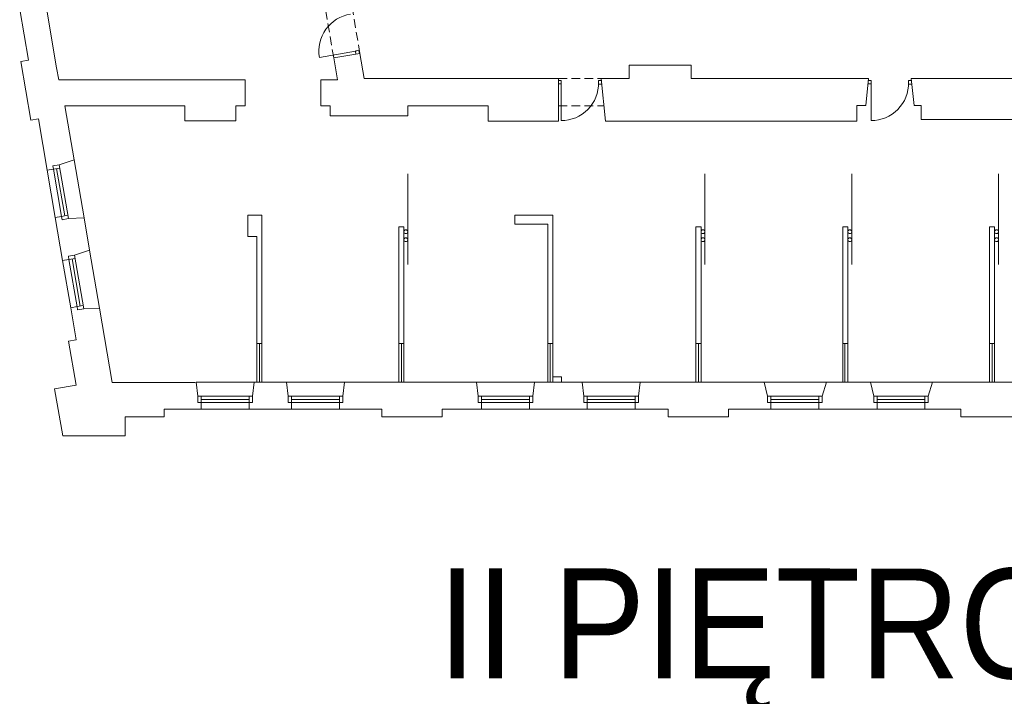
# Model space of a CAD drawing. Header units: centimetres. Extents: x 695802 to 711011, y 25963 to 44188.
# Tile 100 of 157: x 710673 to 710788, y 36003 to 36082. Entities that reach past the tile are written whole.
import ezdxf

# ---------------------------------------------------------------- set-up
doc = ezdxf.new("R2010")
doc.units = ezdxf.units.CM
doc.linetypes.add('DASHED', pattern=[19.05, 12.7, -6.35])
for name, color, linetype, lineweight in [('Drzwi i okna', 51, 'Continuous', 9), ('Opis', 102, 'Continuous', 9), ('Przekrojowa', 253, 'Continuous', 25), ('Ramka', 255, 'Continuous', 9), ('Widokowa', 140, 'Continuous', 9)]:
    doc.layers.add(name, color=color, linetype=linetype, lineweight=lineweight)
doc.styles.add('ARIELCE', font='arial.ttf', dxfattribs={"width": 0.9})

# ---------------------------------------------------------------- blocks, each defined once
blk = doc.blocks.new('zw$2918')
at = {"layer": 'Drzwi i okna', "color": 0, "lineweight": 0}
for p, q in [((1374.5, -3200.2), (1290.3, -3215.2)), ((1373.5, -3200.3), (1382.3, -3198.7)), ((1375.7, -3207.2), (1374.5, -3200.2)), ((1382.3, -3198.7), (1383.6, -3205.9)), ((1855.3, -3269), (1848.8, -3269)), ((1848.8, -3277), (1855.3, -3277)), ((1855.3, -3277), (1855.1, -3362.5)), ((1855.3, -3278), (1855.3, -3269)), ((1942.2, -3278.2), (1942.2, -3269.2)), ((1942.2, -3269.2), (1948.8, -3269.2)), ((1942.2, -3277.2), (1950.1, -3277.2)), ((2571.6, -3277), (2579.4, -3277)), ((2579.4, -3269), (2572.9, -3269)), ((2579.4, -3277), (2579.3, -3362.5)), ((2579.4, -3278), (2579.4, -3269)), ((2666.3, -3278.2), (2666.3, -3269.2)), ((2666.3, -3269.2), (2672.9, -3269.2)), ((2666.3, -3277.2), (2674.2, -3277.2))]:
    blk.add_line(p, q, dxfattribs=at)
at = {"layer": 'Drzwi i okna', "color": 0, "lineweight": 0, "ltscale": 1.6}
for centre, start, end in [((1375.7, -3199.7), 98.6519, 190.2626), ((1855.5, -3275.8), 269.7794, 1.39), ((2579.6, -3275.8), 269.7794, 1.39)]:
    blk.add_arc(centre, 86.7, start, end, dxfattribs=at)
at = {"layer": 'Drzwi i okna', "color": 0, "lineweight": 0}
for centre, start, end in [((1364.1, -3122.6), 278.4889, 281.7875), ((1933.4, -3273.7), 178.2545, 181.5531), ((2657.5, -3273.7), 178.2545, 181.5531)]:
    blk.add_arc(centre, 78.2, start, end, dxfattribs=at)
at = {"layer": 'Przekrojowa', "color": 0, "lineweight": 0, "ltscale": 1.6}
for p, q in [((610.4, -3221.4), (590.2, -3103.1)), ((653.3, -3104.3), (676.4, -3239.5)), ((1384.9, -3205.7), (1323.8, -3216.1)), ((1323.8, -3216.1), (1332.6, -3267.4)), ((1384.9, -3205.7), (1394.9, -3264.1)), ((610.4, -3221.4), (592.7, -3224.4)), ((616.1, -3361.4), (592.7, -3224.4)), ((681.2, -3267.4), (676.4, -3239.5)), ((2158.9, -3232.8), (2013.9, -3232.8)), ((2013.9, -3232.8), (2013.9, -3264.1)), ((2158.9, -3264.1), (2158.9, -3232.8)), ((1394.9, -3264.1), (1848.8, -3264.1)), ((1848.8, -3264.1), (1848.8, -3328.1)), ((2013.9, -3264.1), (1948.8, -3264.1)), ((1948.8, -3264.3), (1958.7, -3363.7)), ((2158.9, -3264.1), (2572.9, -3264.1)), ((2572.9, -3264.1), (2566.6, -3327.7)), ((2672.9, -3264.1), (3384.5, -3264.1)), ((2672.9, -3264.1), (2679.3, -3327.7)), ((1116.8, -3267.4), (681.2, -3267.4)), ((1116.8, -3328.1), (1116.8, -3267.4)), ((1332.6, -3267.4), (1293.8, -3267.4)), ((1293.8, -3328.1), (1293.8, -3267.4)), ((717.2, -3454.7), (695.6, -3328.1)), ((975.8, -3328.1), (695.6, -3328.1)), ((975.8, -3363.1), (975.8, -3328.1)), ((1116.8, -3328.1), (1094.8, -3328.1)), ((1094.8, -3328.1), (1094.8, -3363.1)), ((1315.8, -3328.1), (1293.8, -3328.1)), ((1315.8, -3351.7), (1315.8, -3328.1)), ((1684.8, -3328.1), (1496.8, -3328.1)), ((1496.8, -3328.1), (1496.8, -3351.7)), ((1684.8, -3363.7), (1684.8, -3328.1)), ((1848.8, -3328.1), (1848.8, -3363.7)), ((2566.6, -3327.7), (2545.9, -3327.7)), ((2545.9, -3327.7), (2545.9, -3363.7)), ((2679.3, -3327.7), (2695.9, -3327.7)), ((2695.9, -3327.7), (2695.9, -3351.7)), ((1496.8, -3351.7), (1315.8, -3351.7)), ((2695.9, -3359.7), (2695.9, -3351.7)), ((633.8, -3358.4), (616.1, -3361.4)), ((654.4, -3478.6), (633.8, -3358.4)), ((1094.8, -3363.1), (975.8, -3363.1)), ((1848.8, -3363.7), (1684.8, -3363.7)), ((1958.7, -3363.7), (2196.9, -3363.7)), ((2545.9, -3363.7), (2196.9, -3363.7)), ((2855.7, -3359.7), (2695.9, -3359.7)), ((3319.7, -3359.7), (2855.7, -3359.7)), ((717.2, -3454.7), (682.4, -3466)), ((1156.1, -3583.7), (1123.1, -3583.7)), ((1123.1, -3583.7), (1123.1, -3633.7)), ((1156.1, -3883.7), (1156.1, -3583.7)), ((1835.7, -3583.7), (1746.7, -3583.7)), ((1746.7, -3583.7), (1746.7, -3604.7)), ((1835.7, -3583.7), (1821.7, -3583.7)), ((1835.7, -3883.7), (1835.7, -3583.7)), ((690.5, -3689.6), (673.3, -3589)), ((740.4, -3590.1), (703.8, -3591.5)), ((753.3, -3665.6), (740.4, -3590.1)), ((1487.7, -3610.7), (1475.7, -3610.7)), ((1475.7, -3610.7), (1475.7, -3883.7)), ((1487.7, -3883.7), (1487.7, -3610.7)), ((1823.7, -3604.7), (1746.7, -3604.7)), ((1823.7, -3604.7), (1823.7, -3883.7)), ((2181.7, -3610.7), (2169.7, -3610.7)), ((2169.7, -3610.7), (2169.7, -3883.7)), ((2181.7, -3883.7), (2181.7, -3610.7)), ((2524.7, -3610.7), (2512.7, -3610.7)), ((2512.7, -3610.7), (2512.7, -3883.7)), ((2524.7, -3883.7), (2524.7, -3610.7)), ((2867.7, -3610.7), (2855.7, -3610.7)), ((2855.7, -3610.7), (2855.7, -3883.7)), ((2867.7, -3883.7), (2867.7, -3610.7)), ((1123.1, -3633.7), (1144.1, -3633.7)), ((1144.1, -3633.7), (1144.1, -3883.7)), ((753.3, -3665.6), (718.5, -3676.9)), ((722.1, -3874.9), (709.3, -3800)), ((776.5, -3801), (739.9, -3802.5)), ((806.1, -3974.4), (776.5, -3801)), ((722.1, -3874.9), (704.4, -3877.9)), ((722, -3980.7), (704.4, -3877.9)), ((1156.1, -3883.7), (1144.1, -3883.7)), ((1487.7, -3883.7), (1475.7, -3883.7)), ((1835.7, -3883.7), (1823.7, -3883.7)), ((2181.7, -3883.7), (2169.7, -3883.7)), ((2524.7, -3883.7), (2512.7, -3883.7)), ((2867.7, -3883.7), (2855.7, -3883.7)), ((1000.3, -3974.4), (806.1, -3974.4)), ((1137.7, -3973.7), (1213.2, -3973.7)), ((1348.7, -3973.7), (1429.7, -3973.7)), ((1657.2, -3973.7), (1429.7, -3973.7)), ((1904.2, -3973.7), (1792.7, -3973.7)), ((1813.7, -3973.7), (1827.7, -3973.7)), ((1835.7, -3973.7), (1835.7, -3961.7)), ((1835.7, -3961.7), (1855.7, -3961.7)), ((1855.7, -3961.7), (1855.7, -3973.7)), ((2161.7, -3973.7), (2039.7, -3973.7)), ((2161.7, -3973.7), (2175.7, -3973.7)), ((2175.7, -3973.7), (2329.5, -3973.7)), ((2329.5, -3973.7), (2337.1, -4007.1)), ((2474.5, -3973.7), (2464.7, -4007.1)), ((2474.5, -3973.7), (2577.5, -3973.7)), ((2506.7, -3973.7), (2520.7, -3973.7)), ((2577.5, -3973.7), (2585.1, -4007.1)), ((2722.5, -3973.7), (2712.7, -4007.1)), ((2851.7, -3973.7), (2722.5, -3973.7)), ((2851.7, -3973.7), (2865.7, -3973.7)), ((2998.5, -3973.7), (2865.7, -3973.7)), ((722, -3980.7), (671.6, -3989.3)), ((690.6, -4099.8), (671.6, -3989.3)), ((1133.7, -4021.9), (1133.7, -4007.1)), ((1344.7, -4021.9), (1344.7, -4007.1)), ((1788.7, -4021.9), (1788.7, -4007.1)), ((2035.7, -4021.9), (2035.7, -4007.1)), ((1013.9, -4036.8), (927.9, -4036.8)), ((927.9, -4036.8), (927.9, -4054.8)), ((1224.9, -4036.8), (1125.9, -4036.8)), ((1435.9, -4036.8), (1336.9, -4036.8)), ((1435.9, -4036.8), (1435.9, -4054.8)), ((1668.9, -4036.8), (1576.9, -4036.8)), ((1576.9, -4036.8), (1576.9, -4054.8)), ((1915.9, -4036.8), (1780.9, -4036.8)), ((2104.9, -4036.8), (2027.9, -4036.8)), ((2104.9, -4054.8), (2104.9, -4036.8)), ((2344.9, -4036.8), (2245.9, -4036.8)), ((2245.9, -4036.8), (2245.9, -4054.8)), ((2456.9, -4036.8), (2592.9, -4036.8)), ((2704.9, -4036.8), (2788.9, -4036.8)), ((2788.9, -4036.8), (2788.9, -4054.8)), ((927.9, -4054.8), (836.9, -4054.8)), ((836.9, -4054.8), (836.9, -4099.8)), ((1576.9, -4054.8), (1435.9, -4054.8)), ((2245.9, -4054.8), (2104.9, -4054.8)), ((2788.9, -4054.8), (2926.9, -4054.8)), ((836.9, -4099.8), (690.6, -4099.8)), ((836.9, -4099.8), (701, -4099.8))]:
    blk.add_line(p, q, dxfattribs=at)
at = {"layer": 'Przekrojowa', "color": 0, "lineweight": 0}
for p, q in [((682.4, -3466), (667.8, -3468.5)), ((667.8, -3468.5), (669.1, -3476.1)), ((669.1, -3476.1), (654.4, -3478.6)), ((654.4, -3478.6), (669.1, -3476.1)), ((688, -3586.5), (673.3, -3589)), ((673.3, -3589), (688, -3586.5)), ((689.3, -3594.2), (688, -3586.5)), ((703.9, -3591.7), (689.3, -3594.2)), ((718.5, -3676.9), (703.9, -3679.4)), ((703.9, -3679.4), (705.2, -3687.1)), ((705.2, -3687.1), (690.5, -3689.6)), ((690.5, -3689.6), (705.2, -3687.1)), ((724.1, -3797.5), (709.3, -3800)), ((709.3, -3800), (724.1, -3797.5)), ((725.4, -3805.1), (724.1, -3797.5)), ((740, -3802.6), (725.4, -3805.1)), ((1002.2, -3973.7), (1006.1, -4007.1)), ((1137.7, -3973.7), (1133.7, -4007.1)), ((1213.2, -3973.7), (1217.1, -4007.1)), ((1348.7, -3973.7), (1344.7, -4007.1)), ((1657.2, -3973.7), (1661.1, -4007.1)), ((1792.7, -3973.7), (1788.7, -4007.1)), ((1904.2, -3973.7), (1908.1, -4007.1)), ((2039.7, -3973.7), (2035.7, -4007.1)), ((1006.1, -4007.1), (1006.1, -4021.9)), ((1006.1, -4021.9), (1013.9, -4021.9)), ((1013.9, -4021.9), (1013.9, -4036.8)), ((1013.9, -4036.8), (1013.9, -4021.9)), ((1133.7, -4021.9), (1125.9, -4021.9)), ((1125.9, -4021.9), (1125.9, -4036.8)), ((1125.9, -4036.8), (1125.9, -4021.9)), ((1217.1, -4007.1), (1217.1, -4021.9)), ((1217.1, -4021.9), (1224.9, -4021.9)), ((1224.9, -4021.9), (1224.9, -4036.8)), ((1224.9, -4036.8), (1224.9, -4021.9)), ((1344.7, -4021.9), (1336.9, -4021.9)), ((1336.9, -4021.9), (1336.9, -4036.8)), ((1336.9, -4036.8), (1336.9, -4021.9)), ((1661.1, -4007.1), (1661.1, -4021.9)), ((1661.1, -4021.9), (1668.9, -4021.9)), ((1668.9, -4021.9), (1668.9, -4036.8)), ((1668.9, -4036.8), (1668.9, -4021.9)), ((1788.7, -4021.9), (1780.9, -4021.9)), ((1780.9, -4021.9), (1780.9, -4036.8)), ((1780.9, -4036.8), (1780.9, -4021.9)), ((1908.1, -4007.1), (1908.1, -4021.9)), ((1908.1, -4021.9), (1915.9, -4021.9)), ((1915.9, -4021.9), (1915.9, -4036.8)), ((1915.9, -4036.8), (1915.9, -4021.9)), ((2035.7, -4021.9), (2027.9, -4021.9)), ((2027.9, -4021.9), (2027.9, -4036.8)), ((2027.9, -4036.8), (2027.9, -4021.9)), ((2337.1, -4007.1), (2337.1, -4021.9)), ((2337.1, -4021.9), (2344.9, -4021.9)), ((2344.9, -4021.9), (2344.9, -4036.8)), ((2344.9, -4036.8), (2344.9, -4021.9)), ((2464.7, -4021.9), (2456.9, -4021.9)), ((2456.9, -4021.9), (2456.9, -4036.8)), ((2456.9, -4036.8), (2456.9, -4021.9)), ((2464.7, -4007.1), (2464.7, -4021.9)), ((2585.1, -4007.1), (2585.1, -4021.9)), ((2585.1, -4021.9), (2592.9, -4021.9)), ((2592.9, -4021.9), (2592.9, -4036.8)), ((2592.9, -4036.8), (2592.9, -4021.9)), ((2712.7, -4021.9), (2704.9, -4021.9)), ((2704.9, -4021.9), (2704.9, -4036.8)), ((2704.9, -4036.8), (2704.9, -4021.9)), ((2712.7, -4007.1), (2712.7, -4021.9))]:
    blk.add_line(p, q, dxfattribs=at)
at = {"layer": 'Widokowa', "color": 0, "linetype": 'DASHED', "lineweight": 0, "ltscale": 1.6}
for p, q in [((1323.8, -3216.1), (1305.1, -3106.7)), ((1384.9, -3205.7), (1368.1, -3107.1)), ((1848.8, -3264.1), (1948.8, -3264.1)), ((1848.8, -3328.1), (1955.2, -3328.1))]:
    blk.add_line(p, q, dxfattribs=at)
at = {"layer": 'Widokowa', "color": 0, "lineweight": 0}
for p, q in [((703.9, -3591.7), (682.4, -3466)), ((669.1, -3476.1), (683.7, -3473.6)), ((688, -3586.7), (669.1, -3476.1)), ((695.3, -3585.3), (676.4, -3474.9)), ((688, -3586.5), (702.6, -3584)), ((740, -3802.6), (718.5, -3676.9)), ((705.2, -3687.1), (719.8, -3684.6)), ((724.1, -3797.7), (705.2, -3687.1)), ((731.4, -3796.2), (712.5, -3685.8)), ((724.1, -3797.5), (738.7, -3795)), ((1137.7, -3973.7), (1002.2, -3973.7)), ((1348.7, -3973.7), (1213.2, -3973.7)), ((1792.7, -3973.7), (1657.2, -3973.7)), ((2039.7, -3973.7), (1904.2, -3973.7)), ((1133.7, -4007.1), (1006.1, -4007.1)), ((1013.9, -4021.9), (1013.9, -4007.1)), ((1125.9, -4014.5), (1013.9, -4014.5)), ((1126.1, -4021.9), (1013.9, -4021.9)), ((1125.9, -4021.9), (1125.9, -4007.1)), ((1344.7, -4007.1), (1217.1, -4007.1)), ((1224.9, -4021.9), (1224.9, -4007.1)), ((1336.9, -4014.5), (1224.9, -4014.5)), ((1337.1, -4021.9), (1224.9, -4021.9)), ((1336.9, -4021.9), (1336.9, -4007.1)), ((1788.7, -4007.1), (1661.1, -4007.1)), ((1668.9, -4021.9), (1668.9, -4007.1)), ((1780.9, -4014.5), (1668.9, -4014.5)), ((1781.1, -4021.9), (1668.9, -4021.9)), ((1780.9, -4021.9), (1780.9, -4007.1)), ((2035.7, -4007.1), (1908.1, -4007.1)), ((1915.9, -4021.9), (1915.9, -4007.1)), ((2027.9, -4014.5), (1915.9, -4014.5)), ((2028.1, -4021.9), (1915.9, -4021.9)), ((2027.9, -4021.9), (2027.9, -4007.1)), ((2464.7, -4007.1), (2337.1, -4007.1)), ((2344.9, -4021.9), (2344.9, -4007.1)), ((2456.9, -4014.5), (2344.9, -4014.5)), ((2457.1, -4021.9), (2344.9, -4021.9)), ((2456.9, -4021.9), (2456.9, -4007.1)), ((2712.7, -4007.1), (2585.1, -4007.1)), ((2592.9, -4021.9), (2592.9, -4007.1)), ((2704.9, -4014.5), (2592.9, -4014.5)), ((2705.1, -4021.9), (2592.9, -4021.9)), ((2704.9, -4021.9), (2704.9, -4007.1))]:
    blk.add_line(p, q, dxfattribs=at)
at = {"layer": 'Widokowa', "color": 0, "lineweight": 0, "ltscale": 1.6}
for p, q in [((717.2, -3454.7), (740.4, -3590.1)), ((654.4, -3478.6), (673.3, -3589)), ((1496.7, -3699), (1496.7, -3486.9)), ((2190.7, -3699), (2190.7, -3486.9)), ((2533.7, -3699), (2533.7, -3486.9)), ((2876.7, -3699), (2876.7, -3486.9)), ((753.3, -3665.6), (776.5, -3801)), ((690.5, -3689.6), (709.3, -3800)), ((1144.1, -3883.7), (1144.1, -3973.7)), ((1150.1, -3883.7), (1150.1, -3973.7)), ((1156.1, -3973.7), (1156.1, -3883.7)), ((1475.7, -3883.7), (1475.7, -3973.7)), ((1481.7, -3883.7), (1481.7, -3973.7)), ((1487.7, -3973.7), (1487.7, -3883.7)), ((1823.7, -3883.7), (1823.7, -3973.7)), ((1829.7, -3883.7), (1829.7, -3973.7)), ((1835.7, -3973.7), (1835.7, -3883.7)), ((2169.7, -3883.7), (2169.7, -3973.7)), ((2175.7, -3883.7), (2175.7, -3973.7)), ((2181.7, -3973.7), (2181.7, -3883.7)), ((2512.7, -3883.7), (2512.7, -3973.7)), ((2517.7, -3883.7), (2517.7, -3973.7)), ((2524.7, -3973.7), (2524.7, -3883.7)), ((2855.7, -3883.7), (2855.7, -3973.7)), ((2861.7, -3883.7), (2861.7, -3973.7)), ((2867.7, -3973.7), (2867.7, -3883.7)), ((2329.5, -3973.7), (2474.5, -3973.7)), ((2577.5, -3973.7), (2722.5, -3973.7)), ((1013.9, -4036.8), (1125.9, -4036.8)), ((1224.9, -4036.8), (1336.9, -4036.8)), ((1668.9, -4036.8), (1780.9, -4036.8)), ((1915.9, -4036.8), (2027.9, -4036.8)), ((2344.9, -4036.8), (2456.9, -4036.8)), ((2592.9, -4036.8), (2704.9, -4036.8))]:
    blk.add_line(p, q, dxfattribs=at)
for centre in [(1492.2, -3622.3), (2186.2, -3622.3), (2529.2, -3622.3), (2872.2, -3622.3), (1492.2, -3641.1), (2186.2, -3641.1), (2529.2, -3641.1), (2872.2, -3641.1)]:
    blk.add_circle(centre, 4.5, dxfattribs=at)

msp = doc.modelspace()

# ---------------------------------------------------------------- block references
at = {"layer": 'Ramka', "xscale": 0.05, "yscale": 0.05, "zscale": 0.05}
msp.add_blockref('zw$2918', (710643.06, 36238.41), dxfattribs=at)

# ---------------------------------------------------------------- texts
at = {"layer": 'Opis', "insert": (710721.42, 36017.95), "char_height": 14, "width": 724.063, "attachment_point": 1, "rotation": 359.981, "style": 'ARIELCE'}
msp.add_mtext('\\pxsm1,ql;{\\fArial|b0|i0|c238|p34;\\H0.916668x;II PIĘTRO}', dxfattribs=at)

doc.saveas('drawing.dxf')
